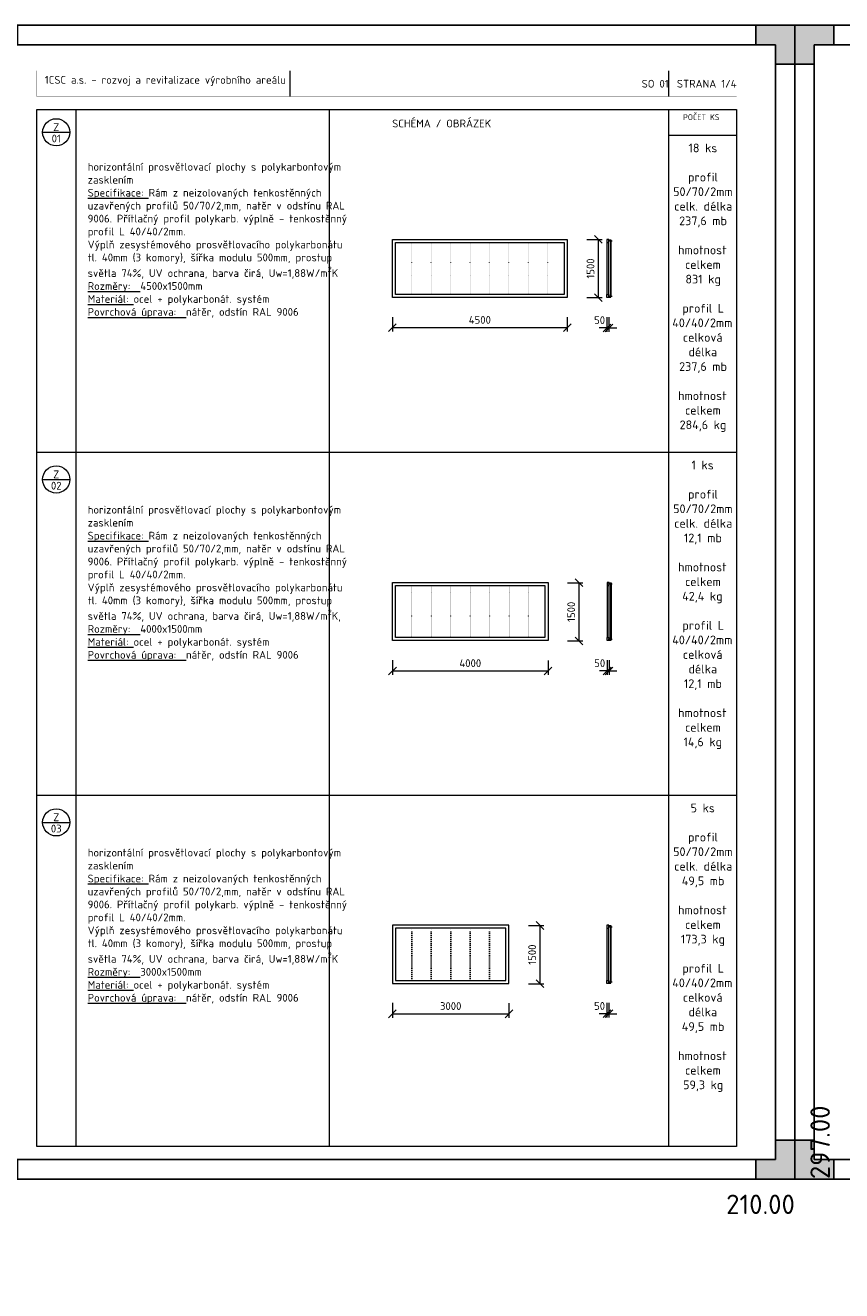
# Model space of a CAD drawing. Header units: millimetres. Extents: x 0 to 208068, y -2873 to 29700.
# Tile 2 of 13: x 22204 to 43204, y -2873 to 29700. Entities that reach past the tile are written whole.
import ezdxf
from ezdxf.enums import TextEntityAlignment as Align

# ---------------------------------------------------------------- set-up
doc = ezdxf.new("R2010")
doc.units = ezdxf.units.MM
doc.header["$LTSCALE"] = 200
doc.linetypes.add('DOT', pattern=[0.25, 0, -0.25])
doc.layers.get('Defpoints').update_dxf_attribs({"color": 140})
for name, color, linetype, lineweight in [('A99_N_kce-pohl', 1, 'Continuous', 9), ('A99_N_koty-100', 160, 'Continuous', 9), ('A99_N_leg-ram', 7, 'Continuous', 9), ('A99_N_leg-text', 7, 'Continuous', 9), ('A99_N_txt-popis-100', 240, 'Continuous', 9), ('A99_N_znaceni', 160, 'Continuous', 9), ('A99_S_txt-popis-100', 240, 'Continuous', 9)]:
    doc.layers.add(name, color=color, linetype=linetype, lineweight=lineweight)
doc.styles.add('A99_kota', font='isocpeur.ttf')
doc.styles.add('A99_popis', font='isocpeur.ttf')
doc.styles.add('ad_popis 100', font='isocpeur.ttf', dxfattribs={"height": 200})
doc.dimstyles.new('A99_kota-100', dxfattribs={"dimscale": 100, "dimtxt": 2, "dimasz": 2, "dimexe": 1, "dimexo": 5, "dimgap": 1, "dimtad": 1, "dimdec": 0, "dimtxsty": 'A99_kota', "dimblk": 'OBLIQUE', "dimcen": 2.5, "dimclrd": 256, "dimclre": 256, "dimclrt": 256, "dimadec": 0, "dimazin": 0, "dimtfac": 1, "dimtdec": 0, "dimtix": 1, "dimtmove": 2, "dimatfit": 3, "dimfxl": 0, "dimlwd": -1, "dimlwe": -1, "dimarcsym": 0})

# ---------------------------------------------------------------- blocks, each defined once
blk = doc.blocks.new('*U6')
h = blk.add_hatch(color=0)
h.dxf.hatch_style = 1
h.paths.add_polyline_path([(-210, 287), (-205, 287), (-205, 292), (-200, 292), (-200, 297), (-210, 297)])
h = blk.add_hatch(color=0)
h.dxf.hatch_style = 1
h.paths.add_polyline_path([(0, 287), (-5, 287), (-5, 292), (-10, 292), (-10, 297), (0, 297)])
h = blk.add_hatch(color=0)
h.dxf.hatch_style = 1
h.paths.add_polyline_path([(-210, 10), (-205, 10), (-205, 5), (-200, 5), (-200, 0), (-210, 0)])
h = blk.add_hatch(color=0)
h.dxf.hatch_style = 1
h.paths.add_polyline_path([(0, 0), (0, 10), (-5, 10), (-5, 5), (-10, 5), (-10, 0)])
at = {"color": 0}
for p, q in [((-210, 292), (-210, 297)), ((-205, 297), (-210, 297)), ((-210, 0), (-210, 297)), ((-210, 297), (0, 297)), ((-200, 292), (-200, 297)), ((-10, 292), (-10, 297)), ((0, 297), (-5, 297)), ((0, 297), (0, 0)), ((-205, 5), (-205, 292)), ((-205, 292), (-5, 292)), ((-5, 292), (-5, 5)), ((-205, 287), (-210, 287)), ((-5, 287), (0, 287)), ((-205, 10), (-210, 10)), ((-5, 10), (0, 10)), ((-210, 0), (-210, 5)), ((-5, 5), (-205, 5)), ((-200, 5), (-200, 0)), ((-10, 5), (-10, 0)), ((0, 0), (-210, 0))]:
    blk.add_line(p, q, dxfattribs=at)
at = {"layer": 'Defpoints', "color": 0, "insert": (4, 0), "char_height": 5, "attachment_point": 1, "rotation": 90, "style": 'A99_popis'}
blk.add_mtext('297.00', dxfattribs=at)
at = {"layer": 'Defpoints', "color": 0, "insert": (0, -4), "char_height": 5, "attachment_point": 3, "style": 'A99_popis'}
blk.add_mtext('210.00', dxfattribs=at)
blk = doc.blocks.new('*U7')
at = {"color": 0, "linetype": 'ByBlock'}
blk.add_line((-3.5, 0), (3.5, 0), dxfattribs=at)
blk.add_circle((0, 0), 3.5, dxfattribs=at)
at = {"color": 0, "linetype": 'ByBlock', "style": 'A99_popis'}
for tag, p in [('KATEGORIE', (0, 1.31)), ('PRVEK', (0, -1.6))]:
    blk.add_attdef(tag, text='', height=2, dxfattribs=at).set_placement(p, align=Align.MIDDLE_CENTER)
blk = doc.blocks.new('_OBLIQUE')
at = {"color": 0, "linetype": 'ByBlock'}
blk.add_line((-0.5, -0.5), (0.5, 0.5), dxfattribs=at)
blk = doc.blocks.new('*D14')
at = {"layer": 'A99_N_koty-100', "transparency": 16777216}
for p, q in [((31646, 22190), (31646, 21817)), ((36146, 22190), (36146, 21817)), ((31646, 21917), (36146, 21917))]:
    blk.add_line(p, q, dxfattribs=at)
at = {"layer": 'Defpoints', "color": 0, "transparency": 16777216}
for p in [(31646, 22690), (36146, 22690), (36146, 21917)]:
    blk.add_point(p, dxfattribs=at)
at = {"layer": 'A99_N_koty-100', "transparency": 16777216, "xscale": 200, "yscale": 200, "zscale": 200, "rotation": 180}
blk.add_blockref('_OBLIQUE', (31646, 21917), dxfattribs=at)
at = {"layer": 'A99_N_koty-100', "transparency": 16777216, "xscale": 200, "yscale": 200, "zscale": 200}
blk.add_blockref('_OBLIQUE', (36146, 21917), dxfattribs=at)
at = {"layer": 'A99_N_koty-100', "transparency": 16777216, "insert": (33896, 22117), "char_height": 200, "attachment_point": 5, "style": 'A99_kota'}
blk.add_mtext('4500', dxfattribs=at)
blk = doc.blocks.new('*D15')
at = {"layer": 'A99_N_koty-100', "transparency": 16777216}
for p, q in [((36646, 24190), (37042, 24190)), ((36942, 24190), (36942, 22690)), ((36646, 22690), (37042, 22690))]:
    blk.add_line(p, q, dxfattribs=at)
at = {"layer": 'Defpoints', "color": 0, "transparency": 16777216}
for p in [(36146, 24190), (36146, 22690), (36942, 22690)]:
    blk.add_point(p, dxfattribs=at)
at = {"layer": 'A99_N_koty-100', "transparency": 16777216, "xscale": 200, "yscale": 200, "zscale": 200}
for p, rotation in [((36942, 24190), 90), ((36942, 22690), 270)]:
    blk.add_blockref('_OBLIQUE', p, dxfattribs=dict(at, rotation=rotation))
at = {"layer": 'A99_N_koty-100', "transparency": 16777216, "insert": (36742, 23440), "char_height": 200, "attachment_point": 5, "rotation": 90, "style": 'A99_kota'}
blk.add_mtext('1500', dxfattribs=at)
blk = doc.blocks.new('*D16')
at = {"layer": 'A99_N_koty-100', "transparency": 16777216}
for p, q in [((31650, 13360), (31650, 12979)), ((31650, 13079), (35650, 13079)), ((35650, 13352), (35650, 12979))]:
    blk.add_line(p, q, dxfattribs=at)
at = {"layer": 'Defpoints', "color": 0, "transparency": 16777216}
for p in [(31650, 13860), (35650, 13852), (35650, 13079)]:
    blk.add_point(p, dxfattribs=at)
at = {"layer": 'A99_N_koty-100', "transparency": 16777216, "xscale": 200, "yscale": 200, "zscale": 200, "rotation": 180}
blk.add_blockref('_OBLIQUE', (31650, 13079), dxfattribs=at)
at = {"layer": 'A99_N_koty-100', "transparency": 16777216, "xscale": 200, "yscale": 200, "zscale": 200}
blk.add_blockref('_OBLIQUE', (35650, 13079), dxfattribs=at)
at = {"layer": 'A99_N_koty-100', "transparency": 16777216, "insert": (33650, 13279), "char_height": 200, "attachment_point": 5, "style": 'A99_kota'}
blk.add_mtext('4000', dxfattribs=at)
blk = doc.blocks.new('*D17')
at = {"layer": 'A99_N_koty-100', "transparency": 16777216}
for p, q in [((36150, 15352), (36546, 15352)), ((36446, 15352), (36446, 13852)), ((36150, 13852), (36546, 13852))]:
    blk.add_line(p, q, dxfattribs=at)
at = {"layer": 'Defpoints', "color": 0, "transparency": 16777216}
for p in [(35650, 15352), (35650, 13852), (36446, 13852)]:
    blk.add_point(p, dxfattribs=at)
at = {"layer": 'A99_N_koty-100', "transparency": 16777216, "xscale": 200, "yscale": 200, "zscale": 200}
for p, rotation in [((36446, 15352), 90), ((36446, 13852), 270)]:
    blk.add_blockref('_OBLIQUE', p, dxfattribs=dict(at, rotation=rotation))
at = {"layer": 'A99_N_koty-100', "transparency": 16777216, "insert": (36246, 14602), "char_height": 200, "attachment_point": 5, "rotation": 90, "style": 'A99_kota'}
blk.add_mtext('1500', dxfattribs=at)
blk = doc.blocks.new('*D18')
at = {"layer": 'A99_N_koty-100', "transparency": 16777216}
for p, q in [((31646, 4536), (31646, 4154)), ((31646, 4254), (34646, 4254)), ((34646, 4528), (34646, 4154))]:
    blk.add_line(p, q, dxfattribs=at)
at = {"layer": 'Defpoints', "color": 0, "transparency": 16777216}
for p in [(31646, 5036), (34646, 5028), (34646, 4254)]:
    blk.add_point(p, dxfattribs=at)
at = {"layer": 'A99_N_koty-100', "transparency": 16777216, "xscale": 200, "yscale": 200, "zscale": 200, "rotation": 180}
blk.add_blockref('_OBLIQUE', (31646, 4254), dxfattribs=at)
at = {"layer": 'A99_N_koty-100', "transparency": 16777216, "xscale": 200, "yscale": 200, "zscale": 200}
blk.add_blockref('_OBLIQUE', (34646, 4254), dxfattribs=at)
at = {"layer": 'A99_N_koty-100', "transparency": 16777216, "insert": (33146, 4454), "char_height": 200, "attachment_point": 5, "style": 'A99_kota'}
blk.add_mtext('3000', dxfattribs=at)
blk = doc.blocks.new('*D19')
at = {"layer": 'A99_N_koty-100', "transparency": 16777216}
for p, q in [((35146, 6528), (35542, 6528)), ((35442, 6528), (35442, 5028)), ((35146, 5028), (35542, 5028))]:
    blk.add_line(p, q, dxfattribs=at)
at = {"layer": 'Defpoints', "color": 0, "transparency": 16777216}
for p in [(34646, 6528), (34646, 5028), (35442, 5028)]:
    blk.add_point(p, dxfattribs=at)
at = {"layer": 'A99_N_koty-100', "transparency": 16777216, "xscale": 200, "yscale": 200, "zscale": 200}
for p, rotation in [((35442, 6528), 90), ((35442, 5028), 270)]:
    blk.add_blockref('_OBLIQUE', p, dxfattribs=dict(at, rotation=rotation))
at = {"layer": 'A99_N_koty-100', "transparency": 16777216, "insert": (35242, 5778), "char_height": 200, "attachment_point": 5, "rotation": 90, "style": 'A99_kota'}
blk.add_mtext('1500', dxfattribs=at)
blk = doc.blocks.new('*D53')
at = {"layer": 'A99_N_koty-100', "transparency": 16777216}
for p, q in [((37170, 13360), (37170, 12980)), ((37220, 13360), (37220, 12980)), ((37170, 13080), (36970, 13080)), ((37170, 13080), (37220, 13080)), ((37220, 13080), (37420, 13080))]:
    blk.add_line(p, q, dxfattribs=at)
at = {"layer": 'Defpoints', "color": 0, "transparency": 16777216}
for p in [(37170, 13860), (37220, 13860), (37220, 13080)]:
    blk.add_point(p, dxfattribs=at)
at = {"layer": 'A99_N_koty-100', "transparency": 16777216, "xscale": 200, "yscale": 200, "zscale": 200}
blk.add_blockref('_OBLIQUE', (37170, 13080), dxfattribs=at)
at = {"layer": 'A99_N_koty-100', "transparency": 16777216, "xscale": 200, "yscale": 200, "zscale": 200, "rotation": 180}
blk.add_blockref('_OBLIQUE', (37220, 13080), dxfattribs=at)
at = {"layer": 'A99_N_koty-100', "transparency": 16777216, "insert": (36980, 13280), "char_height": 200, "attachment_point": 5, "style": 'A99_kota'}
blk.add_mtext('50', dxfattribs=at)
blk = doc.blocks.new('*D54')
at = {"layer": 'A99_N_koty-100', "transparency": 16777216}
for p, q in [((37166, 22190), (37166, 21810)), ((37216, 22190), (37216, 21810)), ((37166, 21910), (36966, 21910)), ((37166, 21910), (37216, 21910)), ((37216, 21910), (37416, 21910))]:
    blk.add_line(p, q, dxfattribs=at)
at = {"layer": 'Defpoints', "color": 0, "transparency": 16777216}
for p in [(37166, 22690), (37216, 22690), (37216, 21910)]:
    blk.add_point(p, dxfattribs=at)
at = {"layer": 'A99_N_koty-100', "transparency": 16777216, "xscale": 200, "yscale": 200, "zscale": 200}
blk.add_blockref('_OBLIQUE', (37166, 21910), dxfattribs=at)
at = {"layer": 'A99_N_koty-100', "transparency": 16777216, "xscale": 200, "yscale": 200, "zscale": 200, "rotation": 180}
blk.add_blockref('_OBLIQUE', (37216, 21910), dxfattribs=at)
at = {"layer": 'A99_N_koty-100', "transparency": 16777216, "insert": (36976, 22110), "char_height": 200, "attachment_point": 5, "style": 'A99_kota'}
blk.add_mtext('50', dxfattribs=at)
blk = doc.blocks.new('*D55')
at = {"layer": 'A99_N_koty-100', "transparency": 16777216}
for p, q in [((37166, 4256), (36966, 4256)), ((37166, 4536), (37166, 4156)), ((37166, 4256), (37216, 4256)), ((37216, 4536), (37216, 4156)), ((37216, 4256), (37416, 4256))]:
    blk.add_line(p, q, dxfattribs=at)
at = {"layer": 'Defpoints', "color": 0, "transparency": 16777216}
for p in [(37166, 5036), (37216, 5036), (37216, 4256)]:
    blk.add_point(p, dxfattribs=at)
at = {"layer": 'A99_N_koty-100', "transparency": 16777216, "xscale": 200, "yscale": 200, "zscale": 200}
blk.add_blockref('_OBLIQUE', (37166, 4256), dxfattribs=at)
at = {"layer": 'A99_N_koty-100', "transparency": 16777216, "xscale": 200, "yscale": 200, "zscale": 200, "rotation": 180}
blk.add_blockref('_OBLIQUE', (37216, 4256), dxfattribs=at)
at = {"layer": 'A99_N_koty-100', "transparency": 16777216, "insert": (36976, 4456), "char_height": 200, "attachment_point": 5, "style": 'A99_kota'}
blk.add_mtext('50', dxfattribs=at)

msp = doc.modelspace()

# ---------------------------------------------------------------- linework, layer by layer
at = {"layer": 'A99_N_kce-pohl', "linetype": 'Continuous', "lineweight": 9, "ltscale": 0.5}
for points in [[(31646, 24190.2), (36146, 24190.2), (36146, 22690.2), (31646, 22690.2)], [(31726, 24110.2), (36066, 24110.2), (36066, 22770.2), (31726, 22770.2)], [(34646, 6535.6), (31646, 6535.6), (31646, 5035.6), (34646, 5035.6)], [(34566, 6455.6), (31726, 6455.6), (31726, 5115.6), (34566, 5115.6)]]:
    msp.add_lwpolyline(points, close=True, dxfattribs=at)
at = {"layer": 'A99_N_kce-pohl', "linetype": 'DOT', "lineweight": 0, "ltscale": 0.5}
for points in [[(32146, 22770.2), (32146, 24110.2)], [(32646, 22770.2), (32646, 24110.2)], [(33146, 22770.2), (33146, 24110.2)], [(33646, 22770.2), (33646, 24110.2)], [(34146, 22770.2), (34146, 24110.2)], [(34646, 22770.2), (34646, 24110.2)], [(35146, 22770.2), (35146, 24110.2)], [(35646, 22770.2), (35646, 24110.2)]]:
    msp.add_lwpolyline(points, dxfattribs=at)
at = {"layer": 'A99_N_kce-pohl', "color": 1, "linetype": 'Continuous', "lineweight": 13}
for points in [[(37166, 24190.2), (37166, 24110.2), (37216, 24110.2), (37216, 24190.2), (37166, 24190.2)], [(37166, 22690.2), (37166, 22770.2), (37216, 22770.2), (37216, 22690.2), (37166, 22690.2)], [(37170, 15360), (37170, 15280), (37220, 15280), (37220, 15360), (37170, 15360)], [(37170, 13860), (37170, 13940), (37220, 13940), (37220, 13860), (37170, 13860)], [(37166, 6535.6), (37166, 6455.6), (37216, 6455.6), (37216, 6535.6), (37166, 6535.6)], [(37166, 5035.6), (37166, 5115.6), (37216, 5115.6), (37216, 5035.6), (37166, 5035.6)]]:
    msp.add_lwpolyline(points, dxfattribs=at)
at = {"layer": 'A99_N_kce-pohl', "color": 1, "linetype": 'Continuous', "lineweight": 5}
for points in [[(37166, 24110.2), (37166, 22754.1)], [(37266, 24140.2), (37266, 22720.2)], [(37270, 15310), (37270, 13890)], [(37170, 15280), (37170, 13923.9)], [(37166, 6455.6), (37166, 5099.5)], [(37266, 6485.6), (37266, 5065.6)]]:
    msp.add_lwpolyline(points, dxfattribs=at)
for points in [[(37216, 24170.2), (37256, 24170.2), (37256, 22720.2), (37216, 22720.2)], [(31650, 15360), (35650, 15360), (35650, 13860), (31650, 13860)], [(37220, 15340), (37260, 15340), (37260, 13890), (37220, 13890)], [(31730, 15280), (35570, 15280), (35570, 13940), (31730, 13940)], [(37216, 6515.6), (37256, 6515.6), (37256, 5065.6), (37216, 5065.6)]]:
    msp.add_lwpolyline(points, close=True, dxfattribs=at)
at = {"layer": 'A99_N_kce-pohl', "color": 1, "linetype": 'Continuous', "lineweight": 13}
for points in [[(37226, 24180.2), (37266, 24180.2), (37266, 24140.2), (37256, 24140.2), (37256, 24170.2), (37226, 24170.2)], [(37226, 22700.2), (37266, 22700.2), (37266, 22740.2), (37256, 22740.2), (37256, 22710.2), (37226, 22710.2)], [(37230, 15350), (37270, 15350), (37270, 15310), (37260, 15310), (37260, 15340), (37230, 15340)], [(37230, 13870), (37270, 13870), (37270, 13910), (37260, 13910), (37260, 13880), (37230, 13880)], [(37226, 6525.6), (37266, 6525.6), (37266, 6485.6), (37256, 6485.6), (37256, 6515.6), (37226, 6515.6)], [(37226, 5045.6), (37266, 5045.6), (37266, 5085.6), (37256, 5085.6), (37256, 5055.6), (37226, 5055.6)]]:
    msp.add_lwpolyline(points, close=True, dxfattribs=at)
at = {"layer": 'A99_N_kce-pohl', "linetype": 'DOT', "lineweight": 0, "ltscale": 0.25}
for points in [[(32150, 13940), (32150, 15280)], [(32650, 13940), (32650, 15280)], [(33150, 13940), (33150, 15280)], [(33650, 13940), (33650, 15280)], [(34150, 13940), (34150, 15280)], [(34650, 13940), (34650, 15280)], [(35150, 13940), (35150, 15280)]]:
    msp.add_lwpolyline(points, dxfattribs=at)
at = {"layer": 'A99_N_kce-pohl', "linetype": 'DOT', "lineweight": 0}
for points in [[(32146, 5115.6), (32146, 6455.6)], [(32646, 5115.6), (32646, 6455.6)], [(33146, 5115.6), (33146, 6455.6)], [(33646, 5115.6), (33646, 6455.6)], [(34146, 5115.6), (34146, 6455.6)]]:
    msp.add_lwpolyline(points, dxfattribs=at)
at = {"layer": 'A99_N_koty-100'}
for points in [[(37196, 24150.2), (37296, 24150.2)], [(37196, 22730.2), (37296, 22730.2)], [(37200, 15320), (37300, 15320)], [(37200, 13900), (37300, 13900)], [(37196, 6495.6), (37296, 6495.6)], [(37196, 5075.6), (37296, 5075.6)]]:
    msp.add_lwpolyline(points, dxfattribs=at)
at = {"layer": 'A99_N_leg-ram'}
for p, q in [((29019.6, 27868.2), (29019.6, 28531.8)), ((38753.3, 26871.7), (40500, 26871.7)), ((22500, 18709.1), (40500, 18709.1)), ((22500, 9881.8), (40500, 9881.8))]:
    msp.add_line(p, q, dxfattribs=at)
at = {"layer": 'A99_N_leg-ram', "const_width": 2}
msp.add_lwpolyline([(22500, 28531.8), (40500, 28531.8), (40500, 27868.2), (22500, 27868.2)], close=True, dxfattribs=at)
at = {"layer": 'A99_N_leg-ram'}
for points in [[(38753.3, 28531.8), (38753.3, 27868.2)], [(23500, 27536.4), (23500, 836.4)], [(30019.6, 27536.4), (30019.6, 836.4)], [(38753.3, 27536.4), (38753.3, 836.4)]]:
    msp.add_lwpolyline(points, dxfattribs=at)
msp.add_lwpolyline([(22500, 27536.4), (40500, 27536.4), (40500, 836.4), (22500, 836.4)], close=True, dxfattribs=at)

# ---------------------------------------------------------------- block references
at = {"layer": 'A99_N_znaceni', "xscale": 100, "yscale": 100, "zscale": 100}
for p, values in [((23000, 26945.9), {'KATEGORIE': 'Z', 'PRVEK': '01'}), ((23000, 18009.3), {'KATEGORIE': 'Z', 'PRVEK': '02'}), ((23000, 9182), {'KATEGORIE': 'Z', 'PRVEK': '03'})]:
    msp.add_blockref('*U7', p, dxfattribs=at).add_auto_attribs(values)
at = {"layer": 'Defpoints', "ltscale": 0.1, "xscale": 100, "yscale": 100, "zscale": 100}
for p in [(42000, 0), (63000, 0)]:
    msp.add_blockref('*U6', p, dxfattribs=at)

# ---------------------------------------------------------------- texts
at = {"layer": 'A99_N_leg-text', "insert": (1868.2, 25059.3), "char_height": 200, "width": 17242.522, "attachment_point": 1, "style": 'ad_popis 100'}
msp.add_mtext('\\pi-600,l600,t600;{\\fSymbol|b0|i0|c2|p18;·^I}PŘED VÝROBOU ZAMĚŘIT PROSTOR, DO KTERÉHO JE DANÝ VÝROBEK INSTALOVÁN A OVĚŘIT ROZMĚRY VÝROBKU\\P{\\fSymbol|b0|i0|c2|p18;·^I}PŘI REALIZACI A NÁVRHU JE NUTNÉ DODRŽET PLATNOU LEGISLATIVU - ZÁKONY, NAŘÍZENÍ VLÁDY, VYHLÁŠKY, NORMY A DÁLE ROZHODNUTÍ A ZÁVAZNÁ STANOVISKA DOTČENÝCH ORGÁNŮ. KONSTRUKCE, NA KTERÉ SE NEVZTAHUJÍ ZÁVAZNÁ USTANOVENÍ ČSN, BUDOU PROVEDENY DLE NEZÁVAZNÝCH POŽADAVKŮ PLATNÝCH ČSN NEBO DODAVATEL JINÝM ZPŮSOBEM PROKAZATELNĚ DOLOŽÍ JEJICH FUNKČNOST.\\P{\\fSymbol|b0|i0|c2|p18;·^I}PŘED VÝROBOU JE NUTNÉ PŘEDLOŽIT V DOSTATEČNÉM PŘEDSTIHU DÍLENSKOU DOKUMENTACI K ODSOUHLASENÍ INVESTOROVI A  AUTORSKÉMU DOZORU. KONSTRUKČNÍ SCHÉMATA ANI OSTATNÍ VÝKRESY DÍLENSKOU (VÝROBNÍ) DOKUMENTACI NENAHRAZUJÍ. VÝROBKY NEMOHOU BÝT REALIZOVÁNY DO DOBY ODSOUHLASENÍ DÍLENSKÉ DOKUMENTACE.\\P{\\fSymbol|b0|i0|c2|p18;·^I}DODAVATEL GARANTUJE VEŠKERÉ VLASTNOSTI PRVKŮ\\P{\\fSymbol|b0|i0|c2|p18;·^I}KOTVENÍ PRVKŮ, KOTEVNÍ MATERIÁLY A TECHNOLOGIE PROVÁDĚNÍ BUDOU GARANTOVÁNY DODAVATELEM. ATYPICKÉ POSTUPY BUDOU KONZULTOVÁNY S AUTORSKÝM DOZOREM.\\P{\\fSymbol|b0|i0|c2|p18;·^I}V RÁMCI DÍLENSKÉ DOKUMENTACE ŘEŠIT ZPŮSOB DILATACÍ\\P{\\fSymbol|b0|i0|c2|p18;·^I}VÁHOVÉ ÚDAJE JEDNOTLIVÝCH VÝROBKŮ JSOU ORIENTAČNÍ\\P{\\fSymbol|b0|i0|c2|p18;·^I}U VŠECH PRVKŮ JE SOUČASTÍ DODÁVKY VEŠKERÉ KOTEVNÍ MATERIÁL, KOTEVNÍ MATERIÁL JE VE STEJNÉM MATERIÁLU JAKO ZBYTEK OKOLNÍ KONSTRUKCE (např. NEREZ=NEREZ)\\P{\\fSymbol|b0|i0|c2|p18;·^I}NA PŘÁNÍ ARCHITEKTA NEBO AUTORSKÉHO DOZORU MOHOU BÝT NĚKTERÉ POHLEDOVÉ PRVKY VZORKOVÁNY\\P{\\fSymbol|b0|i0|c2|p18;·^I}NEREZ VE STANDARDU DIN 1.4301, AISI 304, ČSN 17240, KARTÁČOVANÝ POVRCH \\P{\\fSymbol|b0|i0|c2|p18;·^I}OCEL VE STANDARDU S235 V JAKOSTNÍM STUPNI J0 = OCEL 11378{\\fArial|b0|i0|c238|p34; \\fCalibri|b0|i0|c238|p34;\\H0.91667x;\\P\\fSymbol|b0|i0|c2|p18;\\H1.09091x;·^I}VEŠKERÉ SVÁRY MUSÍ BÝT ZAČIŠTĚNÉ A NESMÍ VYTVÁŘET OSTRÉ HRANY\\P{\\fSymbol|b0|i0|c2|p18;·^I}V PŘÍPADĚ ŽÁROVÉHO ZINKOVÁNÍ KONSTRUKCE BUDE NANESEN POVLAK V TLOUŠŤCE MIN. 100 {\\fArial|b0|i0|c0|p34;\\H1.08333x;μ\\fMS Shell Dlg 2|b0|i0|c238|p0;\\H0.65385x;M. }U TĚCHTO KONSTRUKCÍ JE ZAKÁZÁNO DODATEČNĚ PROVÁDĚT JAKÉKOLIV ÚPRAVY POŠKOZUJÍCÍ ZINKOVOU VRSTVU.\\P{\\fSymbol|b0|i0|c2|p18;·^I}V PŘÍPADĚ JAKÝKOLIV ZMĚN NEBO ÚPRAV NA VÝROBCÍCH MUSÍ BÝT UPOZORNĚN AUTORSKÝ A TECHNICKÝ DOZOR', dxfattribs=at)
at = {"layer": 'A99_N_txt-popis-100', "color": 7, "attachment_point": 3, "style": 'A99_kota'}
for s, width, insert, char_height in [('1CSC a.s. - rozvoj a revitalizace výrobního areálu', 6907.828, (28903.9, 28395.3), 200), ('SO 01', 9733.623, (38753.3, 28295.8), 200), ('STRANA 1/4', 1746.731, (40500, 28295.8), 200), ('POČET KS', 973.33, (40062.4, 27410), 150)]:
    msp.add_mtext_dynamic_manual_height_columns(s, width=width, gutter_width=1, heights=[0], dxfattribs=dict(at, insert=insert, char_height=char_height))
at = {"layer": 'A99_S_txt-popis-100', "color": 7, "attachment_point": 1, "style": 'A99_kota'}
for s, width, insert, char_height in [('\\pt2600;SCHÉMA / OBRÁZEK', 6413.154, (31640.6, 27272.3), 200), ('\\pi420.08131,t3345.08131;{\\fISOCPEUR|b1|i0|c238|p34;18 ks\\P\\pi756.82232,t3681.82232;\\P\\pi408.07232,t3333.07232;\\A1;\\fISOCPEUR|b0|i0|c238|p34;profil \\P\\pi25.57232,t2950.57232;50/70/2mm\\A0;\\fISOCPEUR|b1|i0|c238|p34;\\P\\pi52.39016,t2977.39016;celk. délka\\P\\pi180.49173,t3105.49173;237,6 mb\\P\\pi756.82232,t3681.82232;\\P\\pi152.49323,t3077.49323;hmotnost \\P\\pi331.61617,t3256.61617;celkem\\P\\pi342.07344,t3267.07344;831 kg\\P\\pi756.82232,t3681.82232;\\P\\pi261.82232,t3186.82232;\\A1;\\fISOCPEUR|b0|i0|c238|p34;profil L \\P\\pi3.07232,t2928.07232;40/40/2mm\\A0;\\fISOCPEUR|b1|i0|c238|p34;\\P\\pi275.36617,t3200.36617;celková \\P\\pi420.16565,t3345.16565;délka\\P\\pi180.49173,t3105.49173;237,6 mb\\P\\pi756.82232,t3681.82232;\\P\\pi152.49323,t3077.49323;hmotnost \\P\\pi331.61617,t3256.61617;celkem\\P\\pi191.62367,t3116.62367;284,6 kg}', 1513.645, (38843.2, 26654.6), 225), ('\\A1;\\pt2600;{\\fISOCPEUR|b1|i0|c238|p34;horizontální prosvětlovací plochy s polykarbontovým zasklením\\P\\fISOCPEUR|b0|i0|c238|p34;\\LSpecifikace:} Rám z neizolovaných tenkostěnných uzavřených profilů 50/70/2,mm, natěr v odstínu RAL 9006. Přítlačný profil polykarb. výplně - tenkostěnný profil L 40/40/2mm.\\PVýplň zesystémového prosvětlovacího polykarbonátu tl. 40mm (3 komory), šířka modulu 500mm, prostup světla 74%, UV ochrana, barva čirá, Uw=1,88W/m{\\H0.7x;\\S2^ ;\\H1.42857x;K} \\P{\\LRozměry:}  4500x1500mm\\P{\\LMateriál:} ocel + polykarbonát. systém\\P{\\LPovrchová úprava:}  nátěr, odstín RAL 9006', 6089, (23807.7, 26157.7), 200), ('\\pi498.08918,t3423.08918;{\\fISOCPEUR|b1|i0|c238|p34;1 ks\\P\\pi756.82232,t3681.82232;\\P\\pi408.07232,t3333.07232;\\A1;\\fISOCPEUR|b0|i0|c238|p34;profil \\P\\pi25.57232,t2950.57232;50/70/2mm\\A0;\\fISOCPEUR|b1|i0|c238|p34;\\P\\pi52.39016,t2977.39016;celk. délka\\P\\pi303.02734,t3228.02734;12,1 mb\\P\\pi756.82232,t3681.82232;\\P\\pi152.49323,t3077.49323;hmotnost \\P\\pi331.61617,t3256.61617;celkem\\P\\pi258.58394,t3183.58394;42,4 kg\\P\\pi756.82232,t3681.82232;\\P\\pi261.82232,t3186.82232;\\A1;\\fISOCPEUR|b0|i0|c238|p34;profil L \\P\\pi3.07232,t2928.07232;40/40/2mm\\A0;\\fISOCPEUR|b1|i0|c238|p34;\\P\\pi275.36617,t3200.36617;celková \\P\\pi420.16565,t3345.16565;délka\\P\\pi303.02734,t3228.02734;12,1 mb\\P\\pi756.82232,t3681.82232;\\P\\pi152.49323,t3077.49323;hmotnost \\P\\pi331.61617,t3256.61617;celkem\\P\\pi291.89541,t3216.89541;14,6 kg}', 1513.645, (38843.2, 18491.9), 225), ('\\A1;\\pt2600;{\\fISOCPEUR|b1|i0|c238|p34;horizontální prosvětlovací plochy s polykarbontovým zasklením\\P\\fISOCPEUR|b0|i0|c238|p34;\\LSpecifikace:} Rám z neizolovaných tenkostěnných uzavřených profilů 50/70/2,mm, natěr v odstínu RAL 9006. Přítlačný profil polykarb. výplně - tenkostěnný profil L 40/40/2mm.\\PVýplň zesystémového prosvětlovacího polykarbonátu tl. 40mm (3 komory), šířka modulu 500mm, prostup světla 74%, UV ochrana, barva čirá, Uw=1,88W/m{\\H0.7x;\\S2^ ;\\H1.42857x;K}, \\P{\\LRozměry:}  4000x1500mm\\P{\\LMateriál:} ocel + polykarbonát. systém\\P{\\LPovrchová úprava:}  nátěr, odstín RAL 9006', 6089, (23807.7, 17330.4), 200), ('\\pi475.82532,t3400.82532;{\\fISOCPEUR|b1|i0|c238|p34;5 ks\\P\\pi756.82232,t3681.82232;\\P\\pi408.07232,t3333.07232;\\A1;\\fISOCPEUR|b0|i0|c238|p34;profil \\P\\pi25.57232,t2950.57232;50/70/2mm\\A0;\\fISOCPEUR|b1|i0|c238|p34;\\P\\pi52.39016,t2977.39016;celk. délka\\P\\pi247.452,t3172.452;49,5 mb\\P\\pi756.82232,t3681.82232;\\P\\pi152.49323,t3077.49323;hmotnost \\P\\pi331.61617,t3256.61617;celkem\\P\\pi225.01947,t3150.01947;173,3 kg\\P\\pi756.82232,t3681.82232;\\P\\pi261.82232,t3186.82232;\\A1;\\fISOCPEUR|b0|i0|c238|p34;profil L \\P\\pi3.07232,t2928.07232;40/40/2mm\\A0;\\fISOCPEUR|b1|i0|c238|p34;\\P\\pi275.36617,t3200.36617;celková \\P\\pi420.16565,t3345.16565;délka\\P\\pi247.452,t3172.452;49,5 mb\\P\\pi756.82232,t3681.82232;\\P\\pi152.49323,t3077.49323;hmotnost \\P\\pi331.61617,t3256.61617;celkem\\P\\pi280.76347,t3205.76347;59,3 kg}', 1513.645, (38843.2, 9664.6), 225), ('\\A1;\\pt2600;{\\fISOCPEUR|b1|i0|c238|p34;horizontální prosvětlovací plochy s polykarbontovým zasklením\\P\\fISOCPEUR|b0|i0|c238|p34;\\LSpecifikace:} Rám z neizolovaných tenkostěnných uzavřených profilů 50/70/2,mm, natěr v odstínu RAL 9006. Přítlačný profil polykarb. výplně - tenkostěnný profil L 40/40/2mm.\\PVýplň zesystémového prosvětlovacího polykarbonátu tl. 40mm (3 komory), šířka modulu 500mm, prostup světla 74%, UV ochrana, barva čirá, Uw=1,88W/m{\\H0.7x;\\S2^ ;\\H1.42857x;K} \\P{\\LRozměry:}  3000x1500mm\\P{\\LMateriál:} ocel + polykarbonát. systém\\P{\\LPovrchová úprava:}  nátěr, odstín RAL 9006', 6089, (23807.7, 8503.1), 200)]:
    msp.add_mtext_dynamic_manual_height_columns(s, width=width, gutter_width=1250, heights=[0], dxfattribs=dict(at, insert=insert, char_height=char_height))

# ---------------------------------------------------------------- dimensions: what is measured, and where the dimension line sits
at = {"layer": 'A99_N_koty-100'}
for base, p1, p2, picture, middle in [((36941.9, 22690.2), (36146, 24190.2), (36146, 22690.2), '*D15', (36741.9, 23440.2)), ((36446, 13851.9), (35650, 15351.9), (35650, 13851.9), '*D17', (36246, 14601.9)), ((35441.9, 5027.5), (34646, 6527.5), (34646, 5027.5), '*D19', (35241.9, 5777.5))]:
    dim = msp.add_linear_dim(base=base, p1=p1, p2=p2, angle=90, dimstyle='A99_kota-100', dxfattribs=at)
    dim.commit()
    dim.dimension.update_dxf_attribs({"geometry": picture, "text_midpoint": middle})
for base, p1, p2, picture, middle in [((36146, 21917.1), (31646, 22690.2), (36146, 22690.2), '*D14', (33896, 22117.1)), ((35650, 13078.9), (31650, 13860), (35650, 13851.9), '*D16', (33650, 13278.9)), ((34646, 4254.5), (31646, 5035.6), (34646, 5027.5), '*D18', (33146, 4454.5))]:
    dim = msp.add_linear_dim(base=base, p1=p1, p2=p2, dimstyle='A99_kota-100', dxfattribs=at)
    dim.commit()
    dim.dimension.update_dxf_attribs({"geometry": picture, "text_midpoint": middle})
for base, p1, p2, picture, middle in [((37216, 21910.2), (37166, 22690.2), (37216, 22690.2), '*D54', (36976, 22110.2)), ((37220, 13080), (37170, 13860), (37220, 13860), '*D53', (36980, 13280)), ((37216, 4255.6), (37166, 5035.6), (37216, 5035.6), '*D55', (36976, 4455.6))]:
    dim = msp.add_linear_dim(base=base, p1=p1, p2=p2, dimstyle='A99_kota-100', dxfattribs=at)
    dim.commit()
    dim.dimension.update_dxf_attribs({"geometry": picture, "text_midpoint": middle, "dimtype": 160})

doc.saveas('drawing.dxf')
